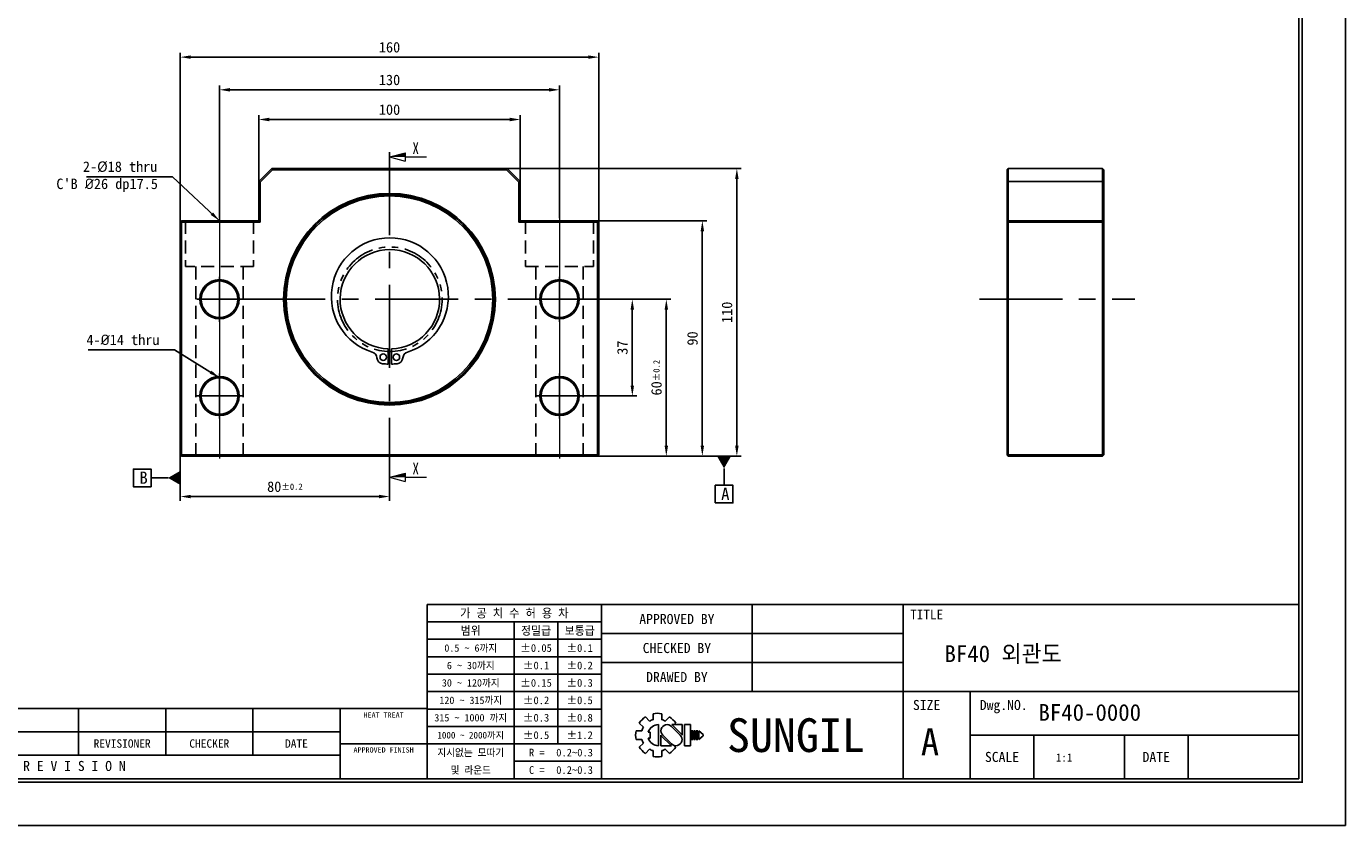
# Model space of a CAD drawing. Header units: millimetres. Extents: x 0 to 761, y 0 to 538.
# Tile 2 of 3: x 257 to 761, y 0 to 306. Entities that reach past the tile are written whole.
import ezdxf
from ezdxf.enums import TextEntityAlignment as Align

# ---------------------------------------------------------------- set-up
doc = ezdxf.new("R2010")
doc.units = ezdxf.units.MM
for name, pattern in [('CENTER', [50.8, 31.75, -6.35, 6.35, -6.35]), ('CENTER2', [1.125, 0.75, -0.125, 0.125, -0.125]), ('DASHED', [0.75, 0.5, -0.25]), ('PHANTOM', [2.5, 1.25, -0.25, 0.25, -0.25, 0.25, -0.25])]:
    doc.linetypes.add(name, pattern=pattern)
doc.layers.get('0').update_dxf_attribs({"linetype": 'CONTINUOUS'})
doc.layers.get('DEFPOINTS').update_dxf_attribs({"linetype": 'CONTINUOUS'})
for name, color, linetype in [('center', 1, 'CENTER'), ('hidden', 2, 'DASHED'), ('L1', 7, 'CONTINUOUS'), ('OUTLINE', 7, 'CONTINUOUS'), ('phantom', 6, 'PHANTOM')]:
    doc.layers.add(name, color=color, linetype=linetype)
doc.dimstyles.get("Standard").update_dxf_attribs({"dimtxt": 4, "dimasz": 4, "dimexe": 1.7, "dimexo": 0, "dimgap": 1.7, "dimtad": 1, "dimdec": 3, "dimzin": 11, "dimdsep": 46, "dimtxsty": 'Standard', "dimcen": 0, "dimclrd": 5, "dimclre": 5, "dimclrt": 3, "dimadec": 0, "dimazin": 0, "dimtfac": 0.6, "dimtdec": 3, "dimtmove": 0, "dimatfit": 3, "dimfxl": 0, "dimtolj": 1, "dimtzin": 11, "dimarcsym": 0})

# ---------------------------------------------------------------- blocks, each defined once
blk = doc.blocks.new('표제란')
at = {"layer": 'L1', "color": 0}
for p, q in [((297, 0), (297, 210)), ((0, 0), (297, 0))]:
    blk.add_line(p, q, dxfattribs=at)
at = {"layer": 'L1'}
for p, q in [((290, 33), (160, 33)), ((160, 33), (160, 7)), ((186, 33), (186, 7)), ((208.5, 33), (208.5, 20)), ((231, 33), (231, 7)), ((186, 30.4), (160, 30.4)), ((173, 30.4), (173, 7)), ((179.5, 30.4), (179.5, 12.2)), ((186, 27.8), (160, 27.8)), ((231, 28.67), (186, 28.67)), ((186, 25.2), (160, 25.2)), ((231, 24.33), (186, 24.33)), ((186, 22.6), (160, 22.6)), ((186, 20), (160, 20)), ((290, 20), (186, 20)), ((241, 20), (241, 7)), ((160, 17.5), (62, 17.5)), ((108, 17.5), (108, 10.5)), ((121, 17.5), (121, 10.5)), ((134, 17.5), (134, 10.5)), ((147, 17.5), (147, 7)), ((186, 17.4), (160, 17.4)), ((192.55, 16.22), (193.17, 15.6)), ((193.7, 16.69), (193.7, 15.81)), ((195, 16.69), (195, 15.81)), ((195.52, 15.6), (196.14, 16.22)), ((147, 14), (62, 14)), ((186, 14.8), (160, 14.8)), ((191.15, 14.15), (192.03, 14.15)), ((191.15, 14.15), (192.03, 14.15)), ((191.63, 15.3), (192.25, 14.68)), ((192.98, 13.93), (193.28, 13.93)), ((193.28, 13.93), (193.28, 13.07)), ((194.5, 15.08), (194.5, 11.92)), ((197.74, 13.5), (196.41, 14.83)), ((198.02, 13.53), (196.47, 15.08)), ((196.47, 15.08), (198.02, 15.08)), ((196.84, 15.08), (197.06, 15.3)), ((198.02, 15.08), (198.02, 13.5)), ((198.39, 15.08), (198.39, 11.92)), ((198.39, 15.08), (199.26, 15.08)), ((199.26, 15.08), (199.26, 11.92)), ((199.41, 14.15), (199.41, 12.85)), ((199.41, 14.15), (199.62, 14.15)), ((199.62, 14.15), (199.62, 12.85)), ((199.78, 14.15), (199.78, 12.85)), ((199.78, 14.15), (199.99, 14.15)), ((199.99, 14.15), (199.99, 12.85)), ((200.14, 14.15), (200.14, 12.85)), ((200.14, 14.15), (200.36, 14.15)), ((200.36, 14.15), (200.36, 12.85)), ((200.51, 14.15), (200.51, 12.85)), ((200.51, 14.15), (201.16, 13.61)), ((147, 12.2), (160, 12.2)), ((186, 12.2), (160, 12.2)), ((191.15, 12.85), (192.03, 12.85)), ((191.63, 11.7), (192.25, 12.32)), ((192.98, 13.07), (193.28, 13.07)), ((194.86, 13.5), (194.86, 11.92)), ((194.86, 13.47), (196.42, 11.92)), ((194.86, 11.92), (196.42, 11.92)), ((195.14, 13.5), (196.47, 12.17)), ((196.79, 11.98), (197.06, 11.7)), ((198.39, 11.92), (199.26, 11.92)), ((199.41, 12.85), (199.62, 12.85)), ((199.78, 12.85), (199.99, 12.85)), ((200.14, 12.85), (200.36, 12.85)), ((201.16, 13.39), (200.51, 12.85)), ((201.16, 13.61), (201.16, 13.5)), ((201.16, 13.61), (201.16, 13.39)), ((201.16, 13.5), (201.16, 13.39)), ((290, 13.5), (241, 13.5)), ((250.5, 13.5), (250.5, 7)), ((264, 13.5), (264, 7)), ((273.5, 13.5), (273.5, 7)), ((147, 10.5), (62, 10.5)), ((192.55, 10.78), (193.17, 11.4)), ((193.7, 11.19), (193.7, 10.31)), ((195, 11.19), (195, 10.31)), ((195.52, 11.4), (196.14, 10.78)), ((186, 9.6), (173, 9.6))]:
    blk.add_line(p, q, dxfattribs=at)
at = {"layer": 'L1', "const_width": 0.25}
blk.add_lwpolyline([(290.5, 6.5), (290.5, 203.5), (10, 203.5), (10, 6.5)], close=True, dxfattribs=at)
at = {"layer": 'L1'}
blk.add_lwpolyline([(290, 7), (290, 203), (10.5, 203), (10.5, 7)], close=True, dxfattribs=at)
for centre, radius, start, end in [((194.35, 13.5), 3.26, 123.4943, 146.5057), ((194.35, 13.5), 2.4, 105.6872, 119.3128), ((194.35, 13.5), 3.26, 78.4943, 101.5057), ((194.35, 13.5), 2.4, 60.6872, 74.3128), ((194.35, 13.5), 3.26, 33.4943, 56.5057), ((194.35, 13.5), 3.26, 168.4943, 191.5057), ((194.35, 13.5), 2.4, 150.6872, 164.3128), ((194.5, 13.5), 1.58, 90, 164.0671), ((195.78, 14.16), 0.919, 43.2202, 225.8282), ((194.35, 13.5), 2.4, 195.6872, 209.3128), ((194.5, 13.5), 1.58, 195.9329, 270), ((197.1, 12.84), 0.919, 223.2202, 45.8282), ((194.35, 13.5), 3.26, 213.4943, 236.5057), ((194.35, 13.5), 2.4, 240.6872, 254.3128), ((194.35, 13.5), 3.26, 258.4943, 281.5057), ((194.35, 13.5), 2.4, 285.6872, 299.3128), ((194.35, 13.5), 3.26, 303.4943, 326.5057)]:
    blk.add_arc(centre, radius, start, end, dxfattribs=at)
for p in [(208.5, 28.67), (208.5, 24.33)]:
    blk.add_point(p, dxfattribs=at)
for s, height, p in [('가 공 치 수 허 용 차', 1.3, (173, 31.7)), ('APPROVED BY', 1.5, (197.25, 30.83)), ('TITLE', 1.444, (234.5, 31.5)), ('범위', 1.25, (166.5, 29.1)), ('정밀급', 1.25, (176.25, 29.1)), ('보통급', 1.25, (182.75, 29.1)), ('0.5 ~ 6까지', 1.1, (166.5, 26.5)), ('%%P0.05', 1.15, (176.25, 26.5)), ('%%P0.1', 1.15, (182.75, 26.5)), ('CHECKED BY', 1.5, (197.25, 26.5)), ('6 ~ 30까지', 1.1, (166.5, 23.9)), ('%%P0.1', 1.15, (176.25, 23.9)), ('%%P0.2', 1.15, (182.75, 23.9)), ('30 ~ 120까지', 1.1, (166.5, 21.3)), ('%%P0.15', 1.15, (176.25, 21.3)), ('%%P0.3', 1.15, (182.75, 21.3)), ('DRAWED BY', 1.5, (197.25, 22.17)), ('120 ~ 315까지', 1.1, (166.5, 18.7)), ('%%P0.2', 1.15, (176.25, 18.7)), ('%%P0.5', 1.15, (182.75, 18.7)), ('SIZE', 1.5, (234.5, 18)), ('Dwg.NO.', 1.5, (246, 18)), ('HEAT TREAT', 0.8, (153.5, 16.5)), ('315 ~ 1000 까지', 1.1, (166.5, 16.1)), ('%%P0.3', 1.15, (176.25, 16.1)), ('%%P0.8', 1.15, (182.75, 16.1)), ('SUNGIL', 5.032, (215, 13.5)), ('1000 ~ 2000까지', 0.99, (166.5, 13.49)), ('%%P0.5', 1.15, (176.25, 13.5)), ('%%P1.2', 1.15, (182.75, 13.5)), ('A', 4, (235, 12.5)), ('REVISIONER', 1.25, (114.5, 12.25)), ('CHECKER', 1.25, (127.5, 12.25)), ('DATE', 1.25, (140.5, 12.25)), ('APPROVED FINISH', 0.8, (153.5, 11.3)), ('지시없는 모따기', 1.1, (166.5, 10.9)), ('R = ', 1.15, (176.75, 10.9)), ('SCALE', 1.5, (245.75, 10.25)), ('DATE', 1.5, (268.75, 10.25)), ('R E V I S I O N', 1.5, (107.38, 8.9)), ('및 라운드', 1.1, (166.5, 8.3)), ('C = ', 1.15, (176.75, 8.3))]:
    blk.add_text(s, height=height, dxfattribs=at).set_placement(p, align=Align.MIDDLE_CENTER)
for tag, p in [('필렛', (179.25, 10.9)), ('모따기', (179.25, 8.3))]:
    blk.add_attdef(tag, text='', height=1.15, dxfattribs=at).set_placement(p, align=Align.MIDDLE_LEFT)
at = {"layer": 'OUTLINE', "ltscale": 0.5}
for tag, p, height in [('TITLE', (237.17, 24.41), 2.5), ('도번', (251.18, 15.64), 2.5), ('SCALE', (253.78, 9.55), 1.2), ('DATE', (277.02, 9.51), 1.2)]:
    blk.add_attdef(tag, p, '', height=height, dxfattribs=at)
blk = doc.blocks.new('*D2')
at = {"layer": 'DEFPOINTS', "color": 0}
for p in [(445.74, 270.09), (345.74, 246.33), (445.74, 246.33)]:
    blk.add_point(p, dxfattribs=at)
at = {"layer": 'OUTLINE', "color": 5, "lineweight": -2}
for p, q in [((345.74, 246.33), (345.74, 271.79)), ((349.74, 270.09), (441.74, 270.09)), ((445.74, 246.33), (445.74, 271.79))]:
    blk.add_line(p, q, dxfattribs=at)
at = {"layer": 'OUTLINE', "color": 5}
for points in [[(349.74, 270.75), (349.74, 269.42), (345.74, 270.09)], [(441.74, 270.75), (441.74, 269.42), (445.74, 270.09)]]:
    blk.add_solid(points, dxfattribs=at)
at = {"layer": 'OUTLINE', "color": 3, "insert": (395.74, 273.84), "char_height": 4, "attachment_point": 5}
blk.add_mtext('\\A1;100', dxfattribs=at)
blk = doc.blocks.new('*D3')
at = {"layer": 'DEFPOINTS', "color": 0}
for p in [(460.74, 281.45), (330.74, 232.29), (460.74, 232.29)]:
    blk.add_point(p, dxfattribs=at)
at = {"layer": 'OUTLINE', "color": 5, "lineweight": -2}
for p, q in [((330.74, 232.29), (330.74, 283.15)), ((460.74, 232.29), (460.74, 283.15)), ((334.74, 281.45), (456.74, 281.45))]:
    blk.add_line(p, q, dxfattribs=at)
at = {"layer": 'OUTLINE', "color": 5}
for points in [[(334.74, 282.12), (334.74, 280.78), (330.74, 281.45)], [(456.74, 282.12), (456.74, 280.78), (460.74, 281.45)]]:
    blk.add_solid(points, dxfattribs=at)
at = {"layer": 'OUTLINE', "color": 3, "insert": (395.74, 285.21), "char_height": 4, "attachment_point": 5}
blk.add_mtext('\\A1;130', dxfattribs=at)
blk = doc.blocks.new('*D4')
at = {"layer": 'DEFPOINTS', "color": 0}
for p in [(475.74, 293.94), (315.74, 230.83), (475.74, 230.83)]:
    blk.add_point(p, dxfattribs=at)
at = {"layer": 'OUTLINE', "color": 5, "lineweight": -2}
for p, q in [((315.74, 230.83), (315.74, 295.64)), ((319.74, 293.94), (471.74, 293.94)), ((475.74, 230.83), (475.74, 295.64))]:
    blk.add_line(p, q, dxfattribs=at)
at = {"layer": 'OUTLINE', "color": 5}
for points in [[(319.74, 294.61), (319.74, 293.28), (315.74, 293.94)], [(471.74, 294.61), (471.74, 293.28), (475.74, 293.94)]]:
    blk.add_solid(points, dxfattribs=at)
at = {"layer": 'OUTLINE', "color": 3, "insert": (395.74, 297.7), "char_height": 4, "attachment_point": 5}
blk.add_mtext('\\A1;160', dxfattribs=at)
blk = doc.blocks.new('*D5')
at = {"layer": 'DEFPOINTS', "color": 0}
for p in [(467.74, 201.33), (469.36, 164.33), (488.58, 164.33)]:
    blk.add_point(p, dxfattribs=at)
at = {"layer": 'OUTLINE', "color": 5, "lineweight": -2}
for p, q in [((467.74, 201.33), (490.28, 201.33)), ((488.58, 197.33), (488.58, 168.33)), ((469.36, 164.33), (490.28, 164.33))]:
    blk.add_line(p, q, dxfattribs=at)
at = {"layer": 'OUTLINE', "color": 5}
for points in [[(487.91, 197.33), (489.24, 197.33), (488.58, 201.33)], [(487.91, 168.33), (489.24, 168.33), (488.58, 164.33)]]:
    blk.add_solid(points, dxfattribs=at)
at = {"layer": 'OUTLINE', "color": 3, "insert": (484.82, 182.83), "char_height": 4, "attachment_point": 5, "rotation": 90}
blk.add_mtext('\\A1;37', dxfattribs=at)
blk = doc.blocks.new('*D6')
at = {"layer": 'DEFPOINTS', "color": 0}
for p in [(469.74, 201.33), (475.24, 141.33), (501.58, 141.33)]:
    blk.add_point(p, dxfattribs=at)
at = {"layer": 'OUTLINE', "color": 5, "lineweight": -2}
for p, q in [((469.74, 201.33), (503.28, 201.33)), ((501.58, 197.33), (501.58, 145.33)), ((475.24, 141.33), (503.28, 141.33))]:
    blk.add_line(p, q, dxfattribs=at)
at = {"layer": 'OUTLINE', "color": 5}
for points in [[(500.92, 197.33), (502.25, 197.33), (501.58, 201.33)], [(500.92, 145.33), (502.25, 145.33), (501.58, 141.33)]]:
    blk.add_solid(points, dxfattribs=at)
at = {"layer": 'OUTLINE', "color": 3, "insert": (497.83, 171.33), "char_height": 4, "attachment_point": 5, "rotation": 90}
blk.add_mtext('\\A1;60{\\H2.400000;±0.2}', dxfattribs=at)
blk = doc.blocks.new('*D7')
at = {"layer": 'DEFPOINTS', "color": 0}
for p in [(473.74, 231.33), (515.35, 231.33), (475.24, 141.33)]:
    blk.add_point(p, dxfattribs=at)
at = {"layer": 'OUTLINE', "color": 5, "lineweight": -2}
for p, q in [((473.74, 231.33), (517.05, 231.33)), ((515.35, 145.33), (515.35, 227.33)), ((475.24, 141.33), (517.05, 141.33))]:
    blk.add_line(p, q, dxfattribs=at)
at = {"layer": 'OUTLINE', "color": 5}
for points in [[(514.69, 227.33), (516.02, 227.33), (515.35, 231.33)], [(514.69, 145.33), (516.02, 145.33), (515.35, 141.33)]]:
    blk.add_solid(points, dxfattribs=at)
at = {"layer": 'OUTLINE', "color": 3, "insert": (511.6, 186.33), "char_height": 4, "attachment_point": 5, "rotation": 90}
blk.add_mtext('\\A1;90', dxfattribs=at)
blk = doc.blocks.new('*D8')
at = {"layer": 'DEFPOINTS', "color": 0}
for p in [(440.74, 251.33), (528.56, 251.33), (475.24, 141.33)]:
    blk.add_point(p, dxfattribs=at)
at = {"layer": 'OUTLINE', "color": 5, "lineweight": -2}
for p, q in [((440.74, 251.33), (530.26, 251.33)), ((528.56, 145.33), (528.56, 247.33)), ((475.24, 141.33), (530.26, 141.33))]:
    blk.add_line(p, q, dxfattribs=at)
at = {"layer": 'OUTLINE', "color": 5}
for points in [[(527.89, 247.33), (529.22, 247.33), (528.56, 251.33)], [(527.89, 145.33), (529.22, 145.33), (528.56, 141.33)]]:
    blk.add_solid(points, dxfattribs=at)
at = {"layer": 'OUTLINE', "color": 3, "insert": (524.8, 196.33), "char_height": 4, "attachment_point": 5, "rotation": 90}
blk.add_mtext('\\A1;110', dxfattribs=at)
blk = doc.blocks.new('*D9')
at = {"layer": 'DEFPOINTS', "color": 0}
for p in [(315.74, 141.83), (395.74, 133.23), (315.74, 125.87)]:
    blk.add_point(p, dxfattribs=at)
at = {"layer": 'OUTLINE', "color": 5, "lineweight": -2}
for p, q in [((315.74, 141.83), (315.74, 124.17)), ((395.74, 133.23), (395.74, 124.17)), ((391.74, 125.87), (319.74, 125.87))]:
    blk.add_line(p, q, dxfattribs=at)
at = {"layer": 'OUTLINE', "color": 5}
for points in [[(319.74, 126.54), (319.74, 125.2), (315.74, 125.87)], [(391.74, 126.54), (391.74, 125.2), (395.74, 125.87)]]:
    blk.add_solid(points, dxfattribs=at)
at = {"layer": 'OUTLINE', "color": 3, "insert": (355.74, 129.62), "char_height": 4, "attachment_point": 5}
blk.add_mtext('\\A1;80{\\H2.400000;±0.2}', dxfattribs=at)
blk = doc.blocks.new('_DatumFilled')
at = {"color": 0, "linetype": 'ByBlock'}
blk.add_solid([(0, 0.58), (-1, 0), (0, -0.58)], dxfattribs=at)

msp = doc.modelspace()

# ---------------------------------------------------------------- linework, layer by layer
at = {"color": 1, "linetype": 'CENTER2', "lineweight": 9}
for p, q in [((330.7353, 232.2926), (330.7353, 140.3288)), ((460.7353, 232.2926), (460.7353, 140.3288))]:
    msp.add_line(p, q, dxfattribs=at)
at = {"layer": 'center'}
for p, q in [((395.7353, 257.6272), (395.7353, 133.2311)), ((330.7353, 209.9538), (330.7353, 192.7038)), ((460.7353, 209.9538), (460.7353, 192.7038)), ((322.1103, 201.3288), (339.3603, 201.3288)), ((339.4369, 201.3288), (452.0338, 201.3288)), ((452.1103, 201.3288), (469.3603, 201.3288)), ((621.2771, 201.3288), (680.7318, 201.3288)), ((330.7353, 172.9538), (330.7353, 155.7038)), ((460.7353, 172.9538), (460.7353, 155.7038)), ((322.1103, 164.3288), (339.3603, 164.3288)), ((452.1103, 164.3288), (469.3603, 164.3288))]:
    msp.add_line(p, q, dxfattribs=at)
at = {"layer": 'hidden', "ltscale": 10}
for p, q in [((317.7353, 231.3288), (317.7353, 213.8288)), ((343.7353, 231.3288), (343.7353, 213.8288)), ((447.7353, 231.3288), (447.7353, 213.8288)), ((473.7353, 231.3288), (473.7353, 213.8288)), ((343.7353, 213.8288), (317.7353, 213.8288)), ((321.7353, 213.8288), (321.7353, 141.3288)), ((339.7353, 213.8288), (339.7353, 141.3288)), ((447.7353, 213.8288), (473.7353, 213.8288)), ((451.7353, 213.8288), (451.7353, 141.3288)), ((469.7353, 213.8288), (469.7353, 141.3288))]:
    msp.add_line(p, q, dxfattribs=at)
at = {"layer": 'OUTLINE', "lineweight": 9}
for p, q in [((395.7353, 255.7722), (401.6658, 257.3613)), ((401.6658, 257.3613), (401.6658, 254.1832)), ((395.7353, 255.7722), (401.6658, 254.1832)), ((401.6658, 255.7722), (409.8795, 255.7722)), ((395.7353, 133.2311), (401.6658, 134.8202)), ((395.7353, 133.2311), (401.6658, 131.6421)), ((401.6658, 134.8202), (401.6658, 131.6421)), ((401.6658, 133.2311), (409.8795, 133.2311))]:
    msp.add_line(p, q, dxfattribs=at)
at = {"layer": 'OUTLINE'}
for p, q in [((345.7353, 246.3288), (350.7353, 251.3288)), ((350.9424, 250.8288), (346.2353, 246.1217)), ((350.9424, 250.8288), (350.7353, 251.3288)), ((350.7353, 251.3288), (440.7353, 251.3288)), ((440.5282, 250.8288), (350.9424, 250.8288)), ((440.5282, 250.8288), (440.7353, 251.3288)), ((445.2353, 246.1217), (440.5282, 250.8288)), ((440.7353, 251.3288), (445.7353, 246.3288)), ((631.8566, 250.8288), (632.3566, 251.3288)), ((631.8566, 246.1217), (631.8566, 250.8288)), ((632.3566, 251.3288), (632.3566, 246.3288)), ((632.3566, 251.3288), (668.3566, 251.3288)), ((668.3566, 246.3288), (668.3566, 251.3288)), ((668.3566, 251.3288), (668.8566, 250.8288)), ((668.8566, 250.8288), (668.8566, 246.1217)), ((345.7353, 231.3288), (345.7353, 246.3288)), ((346.2353, 246.1217), (345.7353, 246.3288)), ((346.2353, 246.1217), (346.2353, 230.8288)), ((445.7353, 246.3288), (445.2353, 246.1217)), ((445.2353, 230.8288), (445.2353, 246.1217)), ((445.7353, 246.3288), (445.7353, 231.3288)), ((632.3566, 246.3288), (631.8566, 246.1217)), ((631.8566, 230.8288), (631.8566, 246.1217)), ((668.3566, 246.3288), (632.3566, 246.3288)), ((632.3566, 246.3288), (632.3566, 231.3288)), ((668.3566, 246.3288), (668.8566, 246.1217)), ((668.3566, 231.3288), (668.3566, 246.3288)), ((668.8566, 246.1217), (668.8566, 230.8288)), ((315.7353, 230.8288), (316.2353, 231.3288)), ((315.7353, 141.8288), (315.7353, 230.8288)), ((315.7353, 230.8288), (316.2353, 230.8288)), ((316.2353, 230.8288), (316.2353, 231.3288)), ((316.2353, 231.3288), (345.7353, 231.3288)), ((316.2353, 230.8288), (316.2353, 141.8288)), ((346.2353, 230.8288), (316.2353, 230.8288)), ((346.2353, 230.8288), (345.7353, 231.3288)), ((445.7353, 231.3288), (445.2353, 230.8288)), ((475.2353, 230.8288), (445.2353, 230.8288)), ((445.7353, 231.3288), (475.2353, 231.3288)), ((475.2353, 231.3288), (475.7353, 230.8288)), ((475.2353, 231.3288), (475.2353, 230.8288)), ((475.2353, 141.8288), (475.2353, 230.8288)), ((475.2353, 230.8288), (475.7353, 230.8288)), ((475.7353, 230.8288), (475.7353, 141.8288)), ((632.3566, 231.3288), (631.8566, 230.8288)), ((631.8566, 141.8288), (631.8566, 230.8288)), ((631.8566, 230.8288), (632.3566, 230.8288)), ((632.3566, 231.3288), (668.3566, 231.3288)), ((632.3566, 231.3288), (632.3566, 230.8288)), ((632.3566, 230.8288), (632.3566, 141.8288)), ((668.3566, 230.8288), (632.3566, 230.8288)), ((668.3566, 231.3288), (668.3566, 230.8288)), ((668.3566, 231.3288), (668.8566, 230.8288)), ((668.3566, 141.8288), (668.3566, 230.8288)), ((668.3566, 230.8288), (668.8566, 230.8288)), ((668.8566, 230.8288), (668.8566, 141.8288)), ((395.2409, 182.3391), (395.2409, 176.5391)), ((396.4909, 182.3391), (396.4909, 176.5391)), ((315.7353, 141.8288), (316.2353, 141.8288)), ((316.2353, 141.3288), (315.7353, 141.8288)), ((316.2353, 141.8288), (475.2353, 141.8288)), ((316.2353, 141.3288), (316.2353, 141.8288)), ((475.2353, 141.3288), (316.2353, 141.3288)), ((475.2353, 141.3288), (475.2353, 141.8288)), ((475.7353, 141.8288), (475.2353, 141.3288)), ((475.2353, 141.8288), (475.7353, 141.8288)), ((632.3566, 141.3288), (631.8566, 141.8288)), ((631.8566, 141.8288), (632.3566, 141.8288)), ((632.3566, 141.8288), (668.3566, 141.8288)), ((632.3566, 141.8288), (632.3566, 141.3288)), ((668.3566, 141.3288), (632.3566, 141.3288)), ((668.3566, 141.8288), (668.8566, 141.8288)), ((668.3566, 141.8288), (668.3566, 141.3288)), ((668.8566, 141.8288), (668.3566, 141.3288))]:
    msp.add_line(p, q, dxfattribs=at)
at = {"layer": 'OUTLINE', "color": 5, "ltscale": 0.5}
for points in [[(304.5693, 129.63), (297.8301, 129.63), (297.8301, 136.3692), (304.5693, 136.3692)], [(520.2798, 123.4236), (527.019, 123.4236), (527.019, 130.1628), (520.2798, 130.1628)]]:
    msp.add_lwpolyline(points, close=True, dxfattribs=at)
for points in [[(523.6494, 136.6488), (523.6494, 130.1628)], [(311.0553, 132.9996), (304.5693, 132.9996)]]:
    msp.add_lwpolyline(points, dxfattribs=at)
at = {"layer": 'OUTLINE'}
for centre, radius in [((395.7353, 201.3288), 40.5), ((395.7353, 201.3288), 40), ((395.7353, 201.3288), 39.5), ((330.7353, 201.3288), 7.5), ((330.7353, 201.3288), 7), ((460.7353, 201.3288), 7.5), ((460.7353, 201.3288), 7), ((393.3659, 179.1718), 1.25), ((398.3659, 179.1718), 1.25), ((330.7353, 164.3288), 7.5), ((460.7353, 164.3288), 7.5), ((330.7353, 164.3288), 7), ((460.7353, 164.3288), 7)]:
    msp.add_circle(centre, radius, dxfattribs=at)
for centre, radius, start, end in [((395.8659, 202.4538), 22.375, 287.500975, 252.499014), ((395.8659, 201.3288), 19, 271.885064, 268.114925), ((388.3854, 178.7302), 2.5, 5.066718, 72.499014), ((393.3659, 179.1718), 2.5, 185.066718, 263.562472), ((395.8659, 201.3288), 24.7976, 263.562472, 268.555756), ((395.8659, 201.3288), 24.7976, 271.444234, 276.437517), ((398.3659, 179.1718), 2.5, 276.437517, 354.933272), ((403.3463, 178.7302), 2.5, 107.500975, 174.933272)]:
    msp.add_arc(centre, radius, start, end, dxfattribs=at)
at = {"layer": 'OUTLINE', "lineweight": 9}
for points in [[(395.7353, 255.7722), (401.6658, 257.3613), (401.6658, 255.7722)], [(395.7353, 133.2311), (401.6658, 134.8202), (401.6658, 133.2311)]]:
    msp.add_solid(points, dxfattribs=at)
at = {"layer": 'phantom', "ltscale": 10}
msp.add_circle((395.8659, 201.3288), 20, dxfattribs=at)

# ---------------------------------------------------------------- block references
at = {"layer": 'OUTLINE'}
ref = msp.add_blockref('표제란', (0, 0), dxfattribs=dict(at, xscale=2.563378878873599, yscale=2.563378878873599, zscale=2.563378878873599))
ref.add_attrib('SCALE', '1:1', (650.5371, 24.4867), dxfattribs={"ltscale": 0.5, "height": 3.07605})
ref.add_attrib('도번', 'BF40-0000', (643.8725, 40.0975), dxfattribs={"ltscale": 0.5, "height": 6.40845})
ref.add_attrib('TITLE', 'BF40 외관도', (607.9456, 62.5616), dxfattribs={"ltscale": 0.5, "height": 6.40845})
ref.add_attrib('필렛', '0.2~0.3', dxfattribs={"layer": 'L1', "height": 2.94789}).set_placement((459.4857, 27.9408), align=Align.MIDDLE_LEFT)
ref.add_attrib('모따기', '0.2~0.3', dxfattribs={"layer": 'L1', "height": 2.94789}).set_placement((459.4857, 21.276), align=Align.MIDDLE_LEFT)
at = {"layer": 'OUTLINE', "color": 5, "ltscale": 0.5, "yscale": 4.68, "zscale": 4.68}
for p, xscale, rotation in [((523.6494, 141.3288), 4.68, 90), ((315.7353, 132.9996), -4.68, 180)]:
    msp.add_blockref('_DatumFilled', p, dxfattribs=dict(at, xscale=xscale, rotation=rotation))

# ---------------------------------------------------------------- texts
at = {"lineweight": 9, "width": 0.8}
for p in [(404.528, 256.8685), (404.528, 134.3274)]:
    msp.add_text('X', height=4.4479, dxfattribs=at).set_placement(p)
at = {"layer": 'OUTLINE', "color": 3, "char_height": 4, "attachment_point": 9}
for s, insert in [('\\A1;2-%%c18 thru', (307.0214, 249.8802)), ("\\A1;C'B {\\fISOCPEUR|b0|i0|c0|p34;%%C}26 dp17.5", (307.1821, 242.3312)), ('\\A1;4-{\\fISOCPEUR|b0|i0|c0|p34;%%C}14 thru', (307.8058, 183.7475))]:
    msp.add_mtext(s, dxfattribs=dict(at, insert=insert))
at = {"layer": 'OUTLINE', "color": 3, "ltscale": 0.5, "char_height": 4.68, "attachment_point": 9}
for s, insert in [('\\A1;B', (303.2847, 130.7424)), ('\\A1;A', (525.7344, 124.536))]:
    msp.add_mtext(s, dxfattribs=dict(at, insert=insert))

# ---------------------------------------------------------------- dimensions: what is measured, and where the dimension line sits
at = {"layer": 'OUTLINE'}
for base, p1, p2, picture, middle in [((475.7353, 293.9418), (315.7353, 230.8288), (475.7353, 230.8288), '*D4', (395.7353, 297.6978)), ((460.7353, 281.4509), (330.7353, 232.2926), (460.7353, 232.2926), '*D3', (395.7353, 285.2069)), ((445.7353, 270.0876), (345.7353, 246.3288), (445.7353, 246.3288), '*D2', (395.7353, 273.8435))]:
    dim = msp.add_linear_dim(base=base, p1=p1, p2=p2, dimstyle='Standard', dxfattribs=at)
    dim.commit()
    dim.dimension.update_dxf_attribs({"geometry": picture, "text_midpoint": middle})
for base, p1, p2, picture, middle in [((528.5576, 251.3288), (475.2353, 141.3288), (440.7353, 251.3288), '*D8', (524.8017, 196.3288)), ((515.353, 231.3288), (475.2353, 141.3288), (473.7353, 231.3288), '*D7', (511.6024, 186.3288)), ((488.5776, 164.3288), (467.7353, 201.3288), (469.3603, 164.3288), '*D5', (484.8244, 182.8288))]:
    dim = msp.add_linear_dim(base=base, p1=p1, p2=p2, angle=90, dimstyle='Standard', dxfattribs=at)
    dim.commit()
    dim.dimension.update_dxf_attribs({"geometry": picture, "text_midpoint": middle})
dim = msp.add_linear_dim(base=(501.5841, 141.3288), p1=(469.7353, 201.3288), p2=(475.2353, 141.3288), angle=90, dimstyle='Standard', override={"dimgap": 1.7, "dimtol": 1, "dimlim": 0, "dimtp": 0.2, "dimtm": 0.2}, dxfattribs=at)
dim.commit()
dim.dimension.update_dxf_attribs({"geometry": '*D6', "text_midpoint": (497.8335, 171.3288)})
dim = msp.add_linear_dim(base=(315.7353, 125.8704), p1=(395.7353, 133.2311), p2=(315.7353, 141.8288), dimstyle='Standard', override={"dimgap": 1.7, "dimtol": 1, "dimlim": 0, "dimtp": 0.2, "dimtm": 0.2}, dxfattribs=at)
dim.commit()
dim.dimension.update_dxf_attribs({"geometry": '*D9', "text_midpoint": (355.7353, 129.621)})

# ---------------------------------------------------------------- leaders
at = {"layer": 'OUTLINE', "annotation_type": 0, "has_hookline": 1, "hookline_direction": 1}
for points, text_width in [([(330.7353, 231.3288), (312.7214, 248.1802), (308.7214, 248.1802)], 27.1792), ([(330.7353, 171.3288), (313.5058, 182.0475), (309.5058, 182.0475)], 27.2964)]:
    msp.add_leader(points, dimstyle='Standard', dxfattribs=dict(at, text_width=text_width))

doc.saveas('drawing.dxf')
